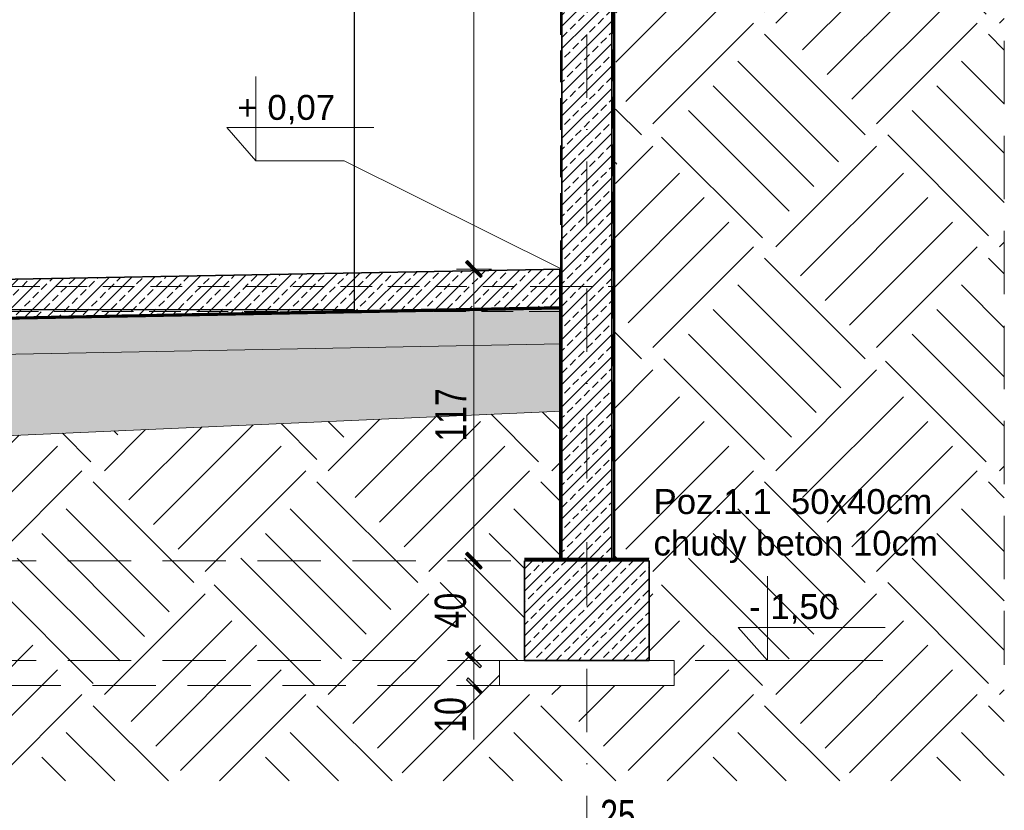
# Model space of a CAD drawing. Header units: millimetres. Extents: x 14041 to 23361, y -6349 to 12956.
# Tile 90 of 106: x 22197 to 22592, y 6016 to 6333. Entities that reach past the tile are written whole.
import ezdxf

# ---------------------------------------------------------------- set-up
doc = ezdxf.new("R2010")
doc.units = ezdxf.units.MM
for name, pattern in [('DASHDOTX2', [50.8, 25.4, -12.7, 0, -12.7]), ('DASHED', [19.05, 12.7, -6.35]), ('KRESKOWA', [19.05, 12.7, -6.35])]:
    doc.linetypes.add(name, pattern=pattern)
for name, color, linetype, lineweight in [('A- osie', 2, 'DASHDOTX2', 5), ('A-izolacje', 7, 'KRESKOWA', 30), ('A-odnośnik', 2, 'Continuous', 9), ('A-opisy', 7, 'Continuous', 18), ('A-powierzchnie', 2, 'Continuous', 30), ('A-przerywana', 4, 'KRESKOWA', 5), ('A-rzędne projektowane', 7, 'Continuous', 20), ('A-wyburzenia', 92, 'DASHED', 5), ('A-WYMIARY', 7, 'Continuous', 9), ('A-wypełnienie', 252, 'Continuous', 9), ('A-ściany projektowane', 5, 'Continuous', 35)]:
    doc.layers.add(name, color=color, linetype=linetype, lineweight=lineweight)
doc.styles.add('OP.3', font='arial.ttf', dxfattribs={"height": 16})
doc.styles.add('WYMIARY', font='swisscl.ttf')
doc.dimstyles.new('G 50', dxfattribs={"dimtxt": 12.5, "dimasz": 1, "dimexe": 1.25, "dimexo": 0.625, "dimgap": 3, "dimtad": 1, "dimdec": 1, "dimrnd": 0.5, "dimzin": 9, "dimtxsty": 'WYMIARY', "dimblk": 'W', "dimcen": 2, "dimse1": 1, "dimse2": 1, "dimclrd": 256, "dimclrt": 7, "dimadec": 0, "dimazin": 0, "dimtm": 1e-09, "dimtfac": 1, "dimtdec": 1, "dimtmove": 0, "dimatfit": 0, "dimldrblk": 'W', "dimfxl": 0, "dimlwd": 9, "dimarcsym": 0})

# ---------------------------------------------------------------- blocks, each defined once
blk = doc.blocks.new('W')
at = {"layer": 'A-WYMIARY'}
h = blk.add_hatch(color=256, dxfattribs=at)
h.paths.add_polyline_path([(0, 0.76), (0, 0), (0.65, 0), (2.98, 2.33), (2.27, 3.04)])
h.paths.add_polyline_path([(-0.56, 0.21), (-0.76, 0), (0, 0), (0, 0.76)])
h.paths.add_polyline_path([(0, -0.65), (0.15, -0.5), (0.65, 0), (0, 0)])
h.paths.add_polyline_path([(0, 0), (-0.76, 0), (-3.39, -2.62), (-2.68, -3.33), (0, -0.65)])
blk.add_hatch(color=256, dxfattribs=at).paths.add_polyline_path([(-0.76, 0), (-3.39, -2.62), (-2.68, -3.33), (0, -0.65), (0, 0)])
for p, q in [((0, -7), (0, 7)), ((-8, 0), (8, 0)), ((-0.56, 0.21), (-3.39, -2.62)), ((-0.56, 0.21), (2.27, 3.04)), ((0.15, -0.5), (2.98, 2.33)), ((2.27, 3.04), (2.98, 2.33)), ((-3.39, -2.62), (-2.68, -3.33)), ((0.15, -0.5), (-2.68, -3.33))]:
    blk.add_line(p, q, dxfattribs=at)
blk = doc.blocks.new('*D1404')
at = {"layer": 'A-WYMIARY', "lineweight": 9, "ltscale": 2}
blk.add_line((21925.33, 6004.7), (22423.33, 6004.7), dxfattribs=at)
at = {"layer": 'Defpoints', "color": 0}
for p in [(21924.33, 6160.67), (22424.33, 6110.67), (22424.33, 6004.7)]:
    blk.add_point(p, dxfattribs=at)
at = {"layer": 'A-WYMIARY', "linetype": 'ByBlock', "lineweight": 9, "rotation": 180}
blk.add_blockref('W', (21924.33, 6004.7), dxfattribs=at)
at = {"layer": 'A-WYMIARY', "linetype": 'ByBlock', "lineweight": 9}
blk.add_blockref('W', (22424.33, 6004.7), dxfattribs=at)
at = {"layer": 'A-WYMIARY', "color": 7, "ltscale": 2, "insert": (22174.33, 6014.1), "char_height": 12.5, "attachment_point": 5, "style": 'WYMIARY'}
blk.add_mtext('500', dxfattribs=at)
blk = doc.blocks.new('*D1406')
at = {"layer": 'A-WYMIARY', "lineweight": 9, "ltscale": 2}
blk.add_line((22425.33, 6004.7), (22448.33, 6004.7), dxfattribs=at)
at = {"layer": 'Defpoints', "color": 0}
for p in [(22424.33, 6193.44), (22449.33, 6193.44), (22449.33, 6004.7)]:
    blk.add_point(p, dxfattribs=at)
at = {"layer": 'A-WYMIARY', "linetype": 'ByBlock', "lineweight": 9, "rotation": 180}
blk.add_blockref('W', (22424.33, 6004.7), dxfattribs=at)
at = {"layer": 'A-WYMIARY', "linetype": 'ByBlock', "lineweight": 9}
blk.add_blockref('W', (22449.33, 6004.7), dxfattribs=at)
at = {"layer": 'A-WYMIARY', "color": 7, "ltscale": 2, "insert": (22436.83, 6014.1), "char_height": 12.5, "attachment_point": 5, "style": 'WYMIARY'}
blk.add_mtext('25', dxfattribs=at)
blk = doc.blocks.new('*D1408')
at = {"layer": 'A-WYMIARY', "lineweight": 9, "ltscale": 2}
blk.add_line((21950.33, 5972.49), (22398.33, 5972.49), dxfattribs=at)
at = {"layer": 'Defpoints', "color": 0}
for p in [(21949.33, 6193.44), (22399.33, 6193.44), (22399.33, 5972.49)]:
    blk.add_point(p, dxfattribs=at)
at = {"layer": 'A-WYMIARY', "linetype": 'ByBlock', "lineweight": 9, "rotation": 180}
blk.add_blockref('W', (21949.33, 5972.49), dxfattribs=at)
at = {"layer": 'A-WYMIARY', "linetype": 'ByBlock', "lineweight": 9}
blk.add_blockref('W', (22399.33, 5972.49), dxfattribs=at)
at = {"layer": 'A-WYMIARY', "color": 7, "ltscale": 2, "insert": (22174.33, 5981.89), "char_height": 12.5, "attachment_point": 5, "style": 'WYMIARY'}
blk.add_mtext('450', dxfattribs=at)
blk = doc.blocks.new('*D1409')
at = {"layer": 'A-WYMIARY', "lineweight": 9, "ltscale": 2}
blk.add_line((22400.33, 5972.49), (22448.33, 5972.49), dxfattribs=at)
at = {"layer": 'Defpoints', "color": 0}
for p in [(22399.33, 6193.44), (22449.33, 6193.44), (22449.33, 5972.49)]:
    blk.add_point(p, dxfattribs=at)
at = {"layer": 'A-WYMIARY', "linetype": 'ByBlock', "lineweight": 9, "rotation": 180}
blk.add_blockref('W', (22399.33, 5972.49), dxfattribs=at)
at = {"layer": 'A-WYMIARY', "linetype": 'ByBlock', "lineweight": 9}
blk.add_blockref('W', (22449.33, 5972.49), dxfattribs=at)
at = {"layer": 'A-WYMIARY', "color": 7, "ltscale": 2, "insert": (22424.33, 5981.89), "char_height": 12.5, "attachment_point": 5, "style": 'WYMIARY'}
blk.add_mtext('50', dxfattribs=at)
blk = doc.blocks.new('*D1458')
at = {"layer": 'A-WYMIARY', "lineweight": 9, "ltscale": 2}
blk.add_line((22379.02, 6503.38), (22379.02, 6234.38), dxfattribs=at)
at = {"layer": 'Defpoints', "color": 0}
for p in [(22393.5, 6504.38), (22379.02, 6233.38), (22393.5, 6233.38)]:
    blk.add_point(p, dxfattribs=at)
at = {"layer": 'A-WYMIARY', "linetype": 'ByBlock', "lineweight": 9}
for p, rotation in [((22379.02, 6504.38), 90), ((22379.02, 6233.38), 270)]:
    blk.add_blockref('W', p, dxfattribs=dict(at, rotation=rotation))
at = {"layer": 'A-WYMIARY', "color": 7, "ltscale": 2, "insert": (22369.75, 6368.88), "char_height": 12.5, "attachment_point": 5, "rotation": 90, "style": 'WYMIARY'}
blk.add_mtext('271', dxfattribs=at)
blk = doc.blocks.new('*D1675')
at = {"layer": 'A-WYMIARY', "lineweight": 9, "ltscale": 2}
blk.add_line((22379.02, 6232.38), (22379.02, 6117.38), dxfattribs=at)
at = {"layer": 'Defpoints', "color": 0}
for p in [(22414.33, 6233.38), (22379.02, 6116.38), (22414.33, 6116.38)]:
    blk.add_point(p, dxfattribs=at)
at = {"layer": 'A-WYMIARY', "linetype": 'ByBlock', "lineweight": 9}
for p, rotation in [((22379.02, 6233.38), 90), ((22379.02, 6116.38), 270)]:
    blk.add_blockref('W', p, dxfattribs=dict(at, rotation=rotation))
at = {"layer": 'A-WYMIARY', "color": 7, "lineweight": 15, "ltscale": 2, "insert": (22369.77, 6174.88), "char_height": 12.5, "attachment_point": 5, "rotation": 90, "style": 'WYMIARY'}
blk.add_mtext('117', dxfattribs=at)
blk = doc.blocks.new('*D1676')
at = {"layer": 'A-WYMIARY', "lineweight": 9, "ltscale": 2}
blk.add_line((22379.02, 6115.38), (22379.02, 6077.38), dxfattribs=at)
at = {"layer": 'Defpoints', "color": 0}
for p in [(22399.33, 6116.38), (22379.02, 6076.38), (22399.33, 6076.38)]:
    blk.add_point(p, dxfattribs=at)
at = {"layer": 'A-WYMIARY', "linetype": 'ByBlock', "lineweight": 9}
for p, rotation in [((22379.02, 6116.38), 90), ((22379.02, 6076.38), 270)]:
    blk.add_blockref('W', p, dxfattribs=dict(at, rotation=rotation))
at = {"layer": 'A-WYMIARY', "color": 7, "lineweight": 15, "ltscale": 2, "insert": (22369.62, 6096.38), "char_height": 12.5, "attachment_point": 5, "rotation": 90, "style": 'WYMIARY'}
blk.add_mtext('40', dxfattribs=at)
blk = doc.blocks.new('*D1677')
at = {"layer": 'A-WYMIARY', "lineweight": 9, "ltscale": 2}
for p, q in [((22379.02, 6077.38), (22379.02, 6078.38)), ((22379.02, 6076.38), (22379.02, 6066.38)), ((22379.02, 6065.38), (22379.02, 6044.66))]:
    blk.add_line(p, q, dxfattribs=at)
at = {"layer": 'Defpoints', "color": 0}
for p in [(22399.33, 6076.38), (22379.02, 6066.38), (22389.33, 6066.38)]:
    blk.add_point(p, dxfattribs=at)
at = {"layer": 'A-WYMIARY', "linetype": 'ByBlock', "lineweight": 9}
for p, rotation in [((22379.02, 6076.38), 270), ((22379.02, 6066.38), 90)]:
    blk.add_blockref('W', p, dxfattribs=dict(at, rotation=rotation))
at = {"layer": 'A-WYMIARY', "color": 7, "lineweight": 15, "ltscale": 2, "insert": (22369.62, 6054.52), "char_height": 12.5, "attachment_point": 5, "rotation": 90, "style": 'WYMIARY'}
blk.add_mtext('10', dxfattribs=at)

msp = doc.modelspace()

# ---------------------------------------------------------------- hatches: boundary and pattern name
at = {"layer": 'A-WYMIARY', "ltscale": 2, "transparency": 33554687}
h = msp.add_hatch(dxfattribs=at)
h.set_pattern_fill('AR-SAND', color=256, scale=0.2, angle=45)
h.set_pattern_definition([(82.5, (2198.1406, 0), (-7.147627, 6.6950698), [0, -7.7216, 0, -8.636, 0, -8.255]), (52.5, (2198.14, 0), (-3.7802186, 16.494657), [0, -4.1656, 0, -6.9596, 0, -2.667]), (12.5, (2193.722, -4.418), (11.1659965, 11.2066462), [0, -2.54, 0, -9.144, 0, -11.938]), (2.5, (2193.722, -4.418), (7.645622, 13.951016), [0, -1.27, 0, -5.9944, 0, -6.858])])
h.paths.add_polyline_path([(21935.33, 6176.38), (21969.33, 6161.38), (22074.33, 6161.38), (22413.33, 6176.38), (22413.35, 6203.36), (22074.33, 6197.03), (22074.33, 6176.38), (21969.33, 6176.38), (21969.33, 6197.88), (21935.29, 6199.34)])
at = {"layer": 'A-wypełnienie', "transparency": 33554687}
h = msp.add_hatch(dxfattribs=at)
h.set_pattern_fill('EARTH2', color=256, scale=5, angle=45)
h.set_pattern_definition([(225, (0, 86.21), (-4e-14, -179.6051), [57.15, -69.85]), (225, (40.41, 45.8), (-4e-14, -179.6051), [57.15, -69.85]), (225, (30.53, 55.68), (-4e-14, -179.6051), [58.42, -68.58]), (225, (20.65, 65.56), (-4e-14, -179.6051), [58.42, -68.58]), (225, (10.78, 75.43), (-4e-14, -179.6051), [58.42, -68.58]), (225, (10.78, 165.24), (-4e-14, -179.6051), [57.15, -69.85]), (225, (20.65, 155.36), (-4e-14, -179.6051), [57.15, -69.85]), (225, (30.53, 145.48), (-4e-14, -179.6051), [57.15, -69.85]), (225, (40.41, 135.6), (-4e-14, -179.6051), [57.15, -69.85]), (225, (0, 176.01), (-4e-14, -179.6051), [57.15, -69.85]), (315, (-86.21, 89.8), (179.6051, -5e-14), [57.15, -69.85]), (315, (-44.9, 131.11), (179.6051, -5e-14), [57.15, -69.85]), (315, (-55.68, 120.34), (179.6051, -5e-14), [57.15, -69.85]), (315, (-65.56, 110.46), (179.6051, -5e-14), [57.15, -69.85]), (315, (-75.43, 100.58), (179.6051, -5e-14), [57.15, -69.85]), (315, (14.37, 100.58), (179.6051, -5e-14), [58.42, -68.58]), (315, (24.25, 110.46), (179.6051, -5e-14), [58.42, -68.58]), (315, (34.12, 120.34), (179.6051, -5e-14), [58.42, -68.58]), (315, (44.9, 131.11), (179.6051, -5e-14), [57.15, -69.85]), (315, (4.49, 90.7), (179.6051, -5e-14), [57.15, -69.85])])
h.paths.add_polyline_path([(21913.33, 6116.88), (21913.33, 6186.94), (21663.4, 6180.36), (21663.4, 6145.14), (21663.4, 6028.02), (22591.84, 6028.02), (22591.84, 6514.28), (22484.33, 6523.9), (22484.33, 6497.9), (22499.33, 6497.9), (22499.33, 6475.38), (22436.37, 6475.38), (22435.33, 6116.38), (22449.33, 6116.38), (22449.33, 6076.38), (22459.33, 6076.38), (22459.33, 6066.38), (22389.33, 6066.38), (22389.33, 6076.38), (22399.33, 6076.38), (22399.33, 6116.38), (22414.33, 6116.38), (22413.83, 6176.36), (22074.33, 6161.38), (21969.33, 6161.38), (21934.83, 6176.6), (21934.33, 6116.88), (21949.33, 6116.88), (21949.33, 6076.38), (21959.33, 6076.38), (21959.33, 6066.38), (21889.33, 6066.38), (21889.33, 6076.38), (21899.33, 6076.38), (21899.33, 6116.88)])
at = {"layer": 'A-wypełnienie', "ltscale": 2, "transparency": 33554687}
h = msp.add_hatch(dxfattribs=at)
h.set_pattern_fill('ANSI33', color=253)
h.set_pattern_definition([(45, (2323.1406, -2.6267), (-4.490128, 4.490128), []), (45, (2327.631, -2.6267), (-4.490128, 4.490128), [3.175, -1.5875])])
h.paths.add_polyline_path([(22414.33, 6203.38), (22414.33, 6176.38), (22414.33, 6116.38), (22434.33, 6116.38), (22434.32, 6523.38), (22372.33, 6525), (22264.33, 6525.08), (22264.33, 6503.38), (22414.33, 6503.38), (22414.33, 6233.38), (22414.33, 6218.38)])
h = msp.add_hatch(dxfattribs=at)
h.set_pattern_fill('ANSI33', color=253)
h.set_pattern_definition([(45, (2323.1406, -2.6267), (-4.490128, 4.490128), []), (45, (2327.631, -2.6267), (-4.490128, 4.490128), [3.175, -1.5875])])
h.paths.add_polyline_path([(22059.33, 6211.75), (22414.33, 6218.38), (22414.33, 6233.38), (22060.33, 6226.71)])
h = msp.add_hatch(dxfattribs=at)
h.set_pattern_fill('DASH', color=253, angle=45)
h.set_pattern_definition([(45, (2198.1406, -76.4537), (0, 4.49012806), [3.175, -3.175])])
h.paths.add_polyline_path([(22413.83, 6203.37), (22413.31, 6217.36), (22059.3, 6210.75), (22059.33, 6191.38), (21984.33, 6191.38), (21984.33, 6211.24), (21935.33, 6213.34), (21935.33, 6199.34), (21969.33, 6197.88), (21969.33, 6176.38), (22074.33, 6176.38), (22074.33, 6197.03), (22413.33, 6203.36)], is_closed=False)
h = msp.add_hatch(dxfattribs=at)
h.set_pattern_fill('ANSI33', color=253)
h.set_pattern_definition([(45, (2323.1406, -52.6267), (-4.490128, 4.490128), []), (45, (2327.631, -52.6267), (-4.490128, 4.490128), [3.175, -1.5875])])
h.paths.add_polyline_path([(22424.33, 6076.38), (22424.33, 6116.38), (22399.33, 6116.38), (22399.33, 6076.38)])
h.paths.add_polyline_path([(22449.33, 6116.38), (22424.33, 6116.38), (22424.33, 6076.38), (22449.33, 6076.38)])

# ---------------------------------------------------------------- linework, layer by layer
at = {"layer": 'A- osie'}
msp.add_line((22424.33, 6785.55), (22424.33, 5965.04), dxfattribs=at)
at = {"layer": 'A-izolacje', "linetype": 'Continuous', "lineweight": 15}
for p, q in [((22413.33, 6116.38), (22413.33, 6233.22)), ((22449.33, 6117.36), (22399.29, 6117.36))]:
    msp.add_line(p, q, dxfattribs=at)
at = {"layer": 'A-izolacje', "const_width": 1}
msp.add_lwpolyline([(22435.33, 6116.38), (22435.33, 6523.38)], dxfattribs=at)
at = {"layer": 'A-izolacje', "ltscale": 0.5, "const_width": 1}
for points in [[(22413.83, 6116.38), (22413.83, 6233.38)], [(22059.33, 6211.25), (22413.34, 6217.86)], [(22449.33, 6116.88), (22399.29, 6116.88)]]:
    msp.add_lwpolyline(points, dxfattribs=at)
at = {"layer": 'A-izolacje', "linetype": 'Continuous', "lineweight": 15}
msp.add_lwpolyline([(22059.33, 6210.75), (22413.35, 6217.36)], dxfattribs=at)
at = {"layer": 'A-odnośnik', "ltscale": 2}
for p, q in [((22291.56, 6276.88), (22326.93, 6276.88)), ((22326.93, 6276.88), (22414.33, 6233.38)), ((22467.83, 6076.38), (22543.07, 6076.38))]:
    msp.add_line(p, q, dxfattribs=at)
at = {"layer": 'A-powierzchnie', "ltscale": 2}
msp.add_lwpolyline([(21811.02, 6573.33), (21901.02, 6573.33), (21901.02, 6523.38), (22331.02, 6523.38), (22331.02, 6217.08), (21811.02, 6217.08), (21811.02, 6573.33)], dxfattribs=at)
at = {"layer": 'A-przerywana', "ltscale": 2}
msp.add_line((22591.84, 6667.83), (22591.84, 6074.67), dxfattribs=at)
at = {"layer": 'A-przerywana', "lineweight": 15, "ltscale": 2}
for p, q in [((21949.33, 6116.38), (22399.33, 6116.38)), ((21949.33, 6076.38), (22399.33, 6076.38)), ((21959.33, 6066.38), (22389.33, 6066.38))]:
    msp.add_line(p, q, dxfattribs=at)
at = {"layer": 'A-rzędne projektowane'}
for points in [[(22291.56, 6310.69), (22291.56, 6276.88), (22279.9, 6290.15), (22338.81, 6290.15)], [(22496.76, 6110.19), (22496.76, 6076.38), (22485.1, 6089.65), (22544.01, 6089.65)]]:
    msp.add_lwpolyline(points, dxfattribs=at)
at = {"layer": 'A-wyburzenia'}
for p, q in [((22434.83, 6156.38), (22434.83, 6469.38)), ((22413.83, 6454.38), (22413.83, 6156.38)), ((22413.83, 6216.38), (21934.83, 6216.38))]:
    msp.add_line(p, q, dxfattribs=at)
for points in [[(22414.33, 6226.38), (21913.83, 6226.38)], [(22413.83, 6226.38), (22434.83, 6226.38)]]:
    msp.add_lwpolyline(points, dxfattribs=at)
at = {"layer": 'A-ściany projektowane'}
for p, q in [((22434.33, 6524.38), (22434.33, 6116.38)), ((22414.33, 6504.38), (22414.33, 6116.38)), ((22414.33, 6233.38), (22039.33, 6226.38)), ((22399.33, 6116.38), (22399.33, 6076.38)), ((22399.33, 6116.38), (22449.33, 6116.38)), ((22449.33, 6116.38), (22449.33, 6076.38)), ((22399.33, 6076.38), (22449.33, 6076.38))]:
    msp.add_line(p, q, dxfattribs=at)
at = {"layer": 'A-ściany projektowane', "lineweight": 15}
for p, q in [((22414.33, 6218.38), (22059.33, 6211.75)), ((22414.33, 6203.38), (22074.33, 6197.03)), ((22074.33, 6161.38), (22414.33, 6176.38))]:
    msp.add_line(p, q, dxfattribs=at)
msp.add_lwpolyline([(22399.33, 6076.38), (22389.33, 6076.38), (22389.33, 6066.38), (22449.33, 6066.38), (22459.33, 6066.38), (22459.33, 6076.38), (22399.33, 6076.38)], dxfattribs=at)

# ---------------------------------------------------------------- texts
at = {"layer": 'A-opisy', "ltscale": 2, "insert": (22451.08, 6145.13), "char_height": 12, "width": 205.0693, "attachment_point": 1, "style": 'OP.3'}
msp.add_mtext('{\\fArial|b0|i0|c238|p34;\\H0.833333x;Poz.1.1  50x40cm\\Pchudy beton 10cm}', dxfattribs=at)
at = {"layer": 'A-rzędne projektowane', "char_height": 10, "attachment_point": 1, "style": 'OP.3'}
for s, insert in [('+ 0,07', (22284.12, 6303.26)), ('- 1,50', (22489.43, 6102.98))]:
    msp.add_mtext_dynamic_manual_height_columns(s, width=115.2505, gutter_width=12.5, heights=[0], dxfattribs=dict(at, insert=insert))

# ---------------------------------------------------------------- dimensions: what is measured, and where the dimension line sits
at = {"layer": 'A-WYMIARY', "ltscale": 2}
dim = msp.add_linear_dim(base=(22379.02, 6233.38), p1=(22393.5, 6504.38), p2=(22393.5, 6233.38), angle=90, dimstyle='G 50', override={"dimtxsty": 'WYMIARY', "dimtmove": 1, "dimldrblk": 'W'}, dxfattribs=at)
dim.commit()
dim.dimension.update_dxf_attribs({"geometry": '*D1458', "text_midpoint": (22369.75, 6368.88)})
at = {"layer": 'A-WYMIARY', "lineweight": 15, "ltscale": 2}
for base, p1, p2, picture, middle in [((22379.02, 6116.38), (22414.33, 6233.38), (22414.33, 6116.38), '*D1675', (22369.77, 6174.88)), ((22379.02, 6076.38), (22399.33, 6116.38), (22399.33, 6076.38), '*D1676', (22369.62, 6096.38)), ((22379.02, 6066.38), (22399.33, 6076.38), (22389.33, 6066.38), '*D1677', (22369.62, 6054.52))]:
    dim = msp.add_linear_dim(base=base, p1=p1, p2=p2, angle=90, dimstyle='G 50', dxfattribs=at)
    dim.commit()
    dim.dimension.update_dxf_attribs({"geometry": picture, "text_midpoint": middle})
at = {"layer": 'A-WYMIARY', "ltscale": 2}
for base, p1, p2, picture, middle in [((22399.33, 5972.49), (21949.33, 6193.44), (22399.33, 6193.44), '*D1408', (22174.33, 5981.89)), ((22449.33, 5972.49), (22399.33, 6193.44), (22449.33, 6193.44), '*D1409', (22424.33, 5981.89))]:
    dim = msp.add_linear_dim(base=base, p1=p1, p2=p2, dimstyle='G 50', override={"dimtmove": 1}, dxfattribs=at)
    dim.commit()
    dim.dimension.update_dxf_attribs({"geometry": picture, "text_midpoint": middle})
for base, p1, p2, picture, middle in [((22449.33, 6004.7), (22424.33, 6193.44), (22449.33, 6193.44), '*D1406', (22436.83, 6014.1)), ((22424.33, 6004.7), (21924.33, 6160.67), (22424.33, 6110.67), '*D1404', (22174.33, 6014.1))]:
    dim = msp.add_linear_dim(base=base, p1=p1, p2=p2, dimstyle='G 50', dxfattribs=at)
    dim.commit()
    dim.dimension.update_dxf_attribs({"geometry": picture, "text_midpoint": middle})

doc.saveas('drawing.dxf')
